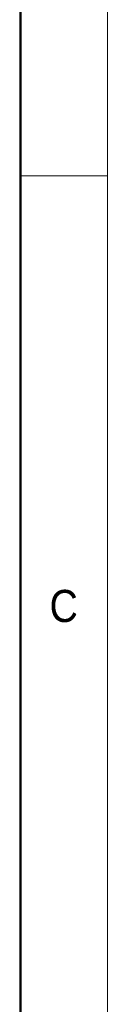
# Model space of a CAD drawing. Header units: millimetres. Extents: x 25 to 2075, y 25 to 1460.
# Tile 14 of 15: x 2050 to 2075, y 754 to 1038. Entities that reach past the tile are written whole.
import ezdxf

# ---------------------------------------------------------------- set-up
doc = ezdxf.new("R2010")
doc.units = ezdxf.units.MM
doc.header["$LTSCALE"] = 5
doc.styles.add('SLDTEXTSTYLE1', font='GOTHIC.TTF', dxfattribs={"width": 0.913})

msp = doc.modelspace()

# ---------------------------------------------------------------- linework, layer by layer
at = {"color": 7, "linetype": 'Continuous', "lineweight": 18}
for p, q in [((2075, 25), (2075, 1460)), ((2050, 1435), (2050, 50)), ((2050, 992.5), (2075, 992.5))]:
    msp.add_line(p, q, dxfattribs=at)
at = {"color": 7, "linetype": 'Continuous', "lineweight": 50}
msp.add_line((2050, 1435), (2050, 50), dxfattribs=at)

# ---------------------------------------------------------------- texts
at = {"color": 7, "linetype": 'Continuous', "lineweight": 0, "insert": (2058.3333333, 873.231533), "char_height": 9.2604167, "attachment_point": 1, "style": 'SLDTEXTSTYLE1'}
msp.add_mtext('C', dxfattribs=at)

doc.saveas('drawing.dxf')
